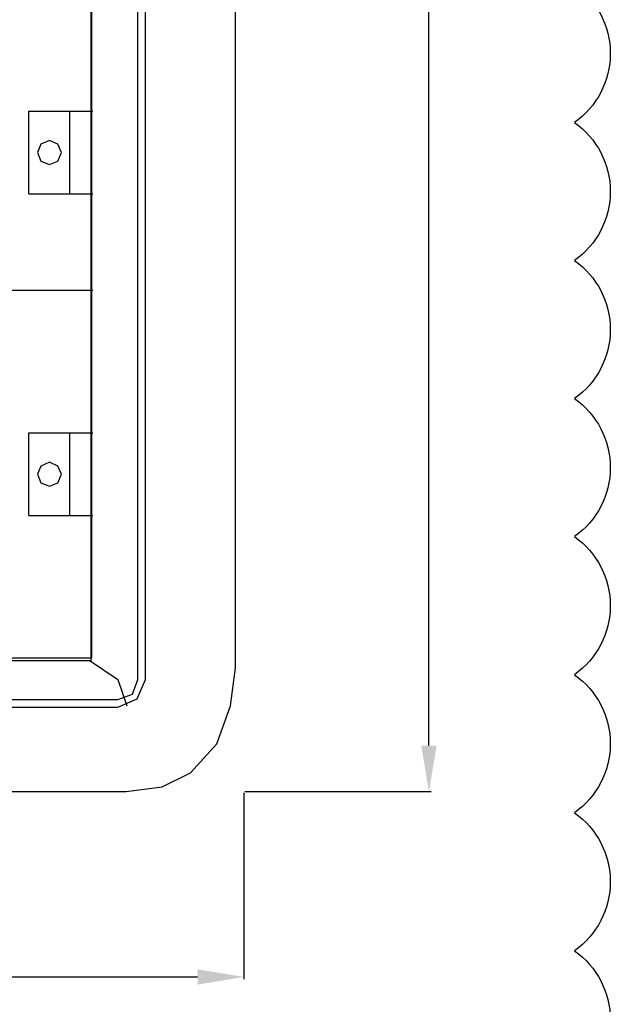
# Model space of a CAD drawing. Header units: millimetres. Extents: x 203 to 3426, y 719 to 2381.
# Tile 13 of 185: x 2560 to 2592, y 1024 to 1078. Entities that reach past the tile are written whole.
import ezdxf

# ---------------------------------------------------------------- set-up
doc = ezdxf.new("R2010")
doc.units = ezdxf.units.MM
doc.layers.add('_IE_REW01', color=30, linetype='Continuous')
doc.layers.add('E_Legrand_obudowy', color=7, linetype='Continuous')
doc.layers.add('E_Legrand_wymiary', color=7, linetype='Continuous', true_color=0x727430)
doc.styles.get("Standard").update_dxf_attribs({"font": 'ARIAL.TTF'})
doc.dimstyles.new('ISO-25', dxfattribs={"dimtxt": 2.5, "dimasz": 2.5, "dimexe": 1.25, "dimexo": 0.625, "dimtad": 1, "dimtxsty": 'Standard', "dimcen": 2.5, "dimadec": 0, "dimazin": 0, "dimtfac": 1, "dimtmove": 0, "dimatfit": 3, "dimfxl": 1, "dimarcsym": 0})

# ---------------------------------------------------------------- blocks, each defined once
blk = doc.blocks.new('XL3 160 wnękowa 6x24M')
at = {"layer": 'E_Legrand_obudowy'}
for points in [[(-335.06, -573.88), (-335.06, -1088.34), (-329.81, -1107.9), (-319.67, -1122.19), (-309.16, -1133.85), (-291.14, -1142.87), (-266.74, -1144), (274.62, -1144), (294.14, -1141.37), (309.53, -1133.85), (323.8, -1118.05), (331.31, -1097.37), (333.94, -1076.68), (333.94, -510.7)], [(281, -1083.08), (281, -62.43)], [(285.13, -1083.08), (285.13, -62.43)], [(-259.23, -72.21), (255.47, -72.21), (255.47, -1072.92), (-259.23, -1072.92), (-259.23, -72.21)], [(-257.16, -72.44), (255.69, -72.44), (255.69, -1071.56), (-257.16, -1071.56), (-257.16, -72.44)], [(221.72, -819.25), (221.72, -774.31)], [(221.72, -774.31), (256.55, -774.31)], [(244.03, -819.25), (244.03, -774.31)], [(239.39, -796.78), (237.51, -792.15), (232.87, -790.26), (228.24, -792.15), (226.35, -796.78), (228.24, -801.41), (232.87, -803.3), (237.51, -801.41), (239.39, -796.78)], [(221.72, -819.25), (256.55, -819.25)], [(256.55, -871.74), (-257.68, -871.74)], [(221.72, -994.03), (221.72, -949.09)], [(221.72, -949.09), (256.55, -949.09)], [(244.03, -994.03), (244.03, -949.09)], [(239.39, -971.56), (237.51, -967.1), (232.87, -965.05), (228.24, -967.1), (226.35, -971.56), (228.24, -976.2), (232.87, -978.08), (237.51, -976.2), (239.39, -971.56)], [(221.72, -994.03), (256.55, -994.03)], [(255.1, -1072.92), (270.11, -1083.08)], [(270.11, -1083.07), (275, -1097.37)], [(270.11, -1093.98), (278, -1090.97), (281, -1083.07)], [(270.11, -1098.12), (280.63, -1093.61), (285.13, -1083.07)], [(-273.87, -1093.98), (270.11, -1093.98)], [(-273.87, -1098.12), (270.11, -1098.12)]]:
    blk.add_lwpolyline(points, dxfattribs=at)
blk = doc.blocks.new('*D147')
at = {"layer": 'Defpoints', "color": 0}
for p in [(-145.241, -35.996), (-78.341, -35.996), (-78.341, -46.064)]:
    blk.add_point(p, dxfattribs=at)
at = {"layer": 'E_Legrand_wymiary', "color": 0, "lineweight": -2}
for p, q in [((-145.241, -36.059), (-145.241, -46.189)), ((-78.341, -36.059), (-78.341, -46.189)), ((-142.741, -46.064), (-80.841, -46.064))]:
    blk.add_line(p, q, dxfattribs=at)
at = {"layer": 'E_Legrand_wymiary', "color": 0}
for points in [[(-142.741, -45.647), (-142.741, -46.481), (-145.241, -46.064)], [(-80.841, -46.481), (-80.841, -45.647), (-78.341, -46.064)]]:
    blk.add_solid(points, dxfattribs=at)
at = {"layer": 'E_Legrand_wymiary', "color": 0, "insert": (-111.791, -43.788), "char_height": 2.5, "attachment_point": 5}
blk.add_mtext('669', dxfattribs=at)
blk = doc.blocks.new('*D148')
at = {"layer": 'Defpoints', "color": 0}
for p in [(-78.341, 78.404), (-68.274, 78.404), (-78.341, -35.996)]:
    blk.add_point(p, dxfattribs=at)
at = {"layer": 'E_Legrand_wymiary', "color": 0, "lineweight": -2}
for p, q in [((-78.279, 78.404), (-68.149, 78.404)), ((-68.274, -33.496), (-68.274, 75.904)), ((-78.279, -35.996), (-68.149, -35.996))]:
    blk.add_line(p, q, dxfattribs=at)
at = {"layer": 'E_Legrand_wymiary', "color": 0}
for points in [[(-67.857, 75.904), (-68.69, 75.904), (-68.274, 78.404)], [(-68.69, -33.496), (-67.857, -33.496), (-68.274, -35.996)]]:
    blk.add_solid(points, dxfattribs=at)
at = {"layer": 'E_Legrand_wymiary', "color": 0, "insert": (-70.529, 21.204), "char_height": 2.5, "attachment_point": 5, "rotation": 90}
blk.add_mtext('1144', dxfattribs=at)
blk = doc.blocks.new('G$CCC6CD2FA')
at = {"layer": 'E_Legrand_obudowy', "color": 67, "true_color": 0x727430, "xscale": 0.1, "yscale": 0.1, "zscale": 0.1}
blk.add_blockref('XL3 160 wnękowa 6x24M', (-112.1857, 78.4038), dxfattribs=at)
at = {"layer": 'E_Legrand_wymiary', "color": 67, "true_color": 0x727430}
dim = blk.add_linear_dim(base=(-68.2736, 78.4038), p1=(-78.3415, -35.9962), p2=(-78.3415, 78.4038), angle=90, dimstyle='ISO-25', override={"dimscale": 0.1, "dimtxt": 25, "dimasz": 25, "dimgap": 10, "dimlfac": 10}, dxfattribs=at)
dim.commit()
dim.dimension.update_dxf_attribs({"geometry": '*D148', "text_midpoint": (-70.5287, 21.2038)})
dim = blk.add_linear_dim(base=(-78.3415, -46.0641), p1=(-145.2415, -35.9962), p2=(-78.3415, -35.9962), dimstyle='ISO-25', override={"dimscale": 0.1, "dimtxt": 25, "dimasz": 25, "dimgap": 10, "dimlfac": 10}, dxfattribs=at)
dim.commit()
dim.dimension.update_dxf_attribs({"geometry": '*D147', "text_midpoint": (-111.7915, -43.7876)})

msp = doc.modelspace()

# ---------------------------------------------------------------- linework, layer by layer
at = {"layer": '_IE_REW01'}
msp.add_lwpolyline([(2589.962, 1079.547, -0.5206), (2589.962, 1072.047, -0.5206), (2589.962, 1064.547, -0.5206), (2589.962, 1057.047, -0.5206), (2589.962, 1049.547, -0.5206), (2589.962, 1042.047, -0.5206), (2589.962, 1034.547, -0.5206), (2589.962, 1027.047, -0.5206), (2589.962, 1019.547, -0.5206)], format="xyb", dxfattribs=at)

# ---------------------------------------------------------------- block references
msp.add_blockref('G$CCC6CD2FA', (2650.334, 1071.688))

doc.saveas('drawing.dxf')
